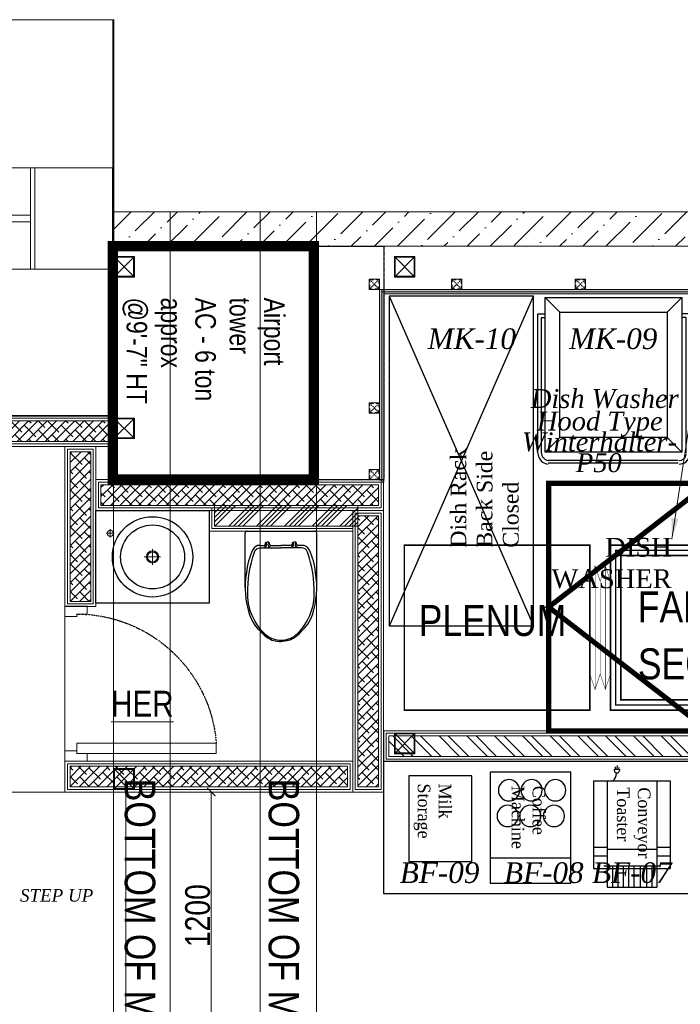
# Model space of a CAD drawing. Header units: millimetres. Extents: x -106827 to 92813, y -35754 to 7831.
# Tile 18 of 160: x -73188 to -69985, y -19131 to -14354. Entities that reach past the tile are written whole.
import ezdxf
from ezdxf.xclip import XClip

# ---------------------------------------------------------------- set-up
doc = ezdxf.new("R2010")
doc.units = ezdxf.units.MM
doc.header["$XCLIPFRAME"] = 2
doc.header["$PDMODE"] = 35
for name, pattern in [('General Arrangement Plan$0$( Hidden )', [0.375, 0.25, -0.125]), ('General Arrangement Plan$0$DASHED2', [0.375, 0.25, -0.125]), ('General Arrangement Plan$1$.5', [2, 0.5, -0.5, 0.5, -0.5]), ('General Arrangement Plan$1$CORES & SETBACK$0$HIDDEN', [0.375, 0.25, -0.125]), ('General Arrangement Plan$1$HIDDEN', [0.375, 0.25, -0.125]), ('HIDDEN', [0.375, 0.25, -0.125])]:
    doc.linetypes.add(name, pattern=pattern)
for name, color, linetype, lineweight in [('2020 HVAC FRESH AIR DUCT', 150, 'Continuous', 25), ('2020 HVAC FRESH AIR GRILLE & DUCT TEXT', 150, 'Continuous', 9), ('2020 HVAC TRAP DOOR', 155, 'HIDDEN', 15), ('General Arrangement Plan$0$DIM', 7, 'Continuous', 13), ('General Arrangement Plan$0$TEXT', 7, 'Continuous', 5), ('General Arrangement Plan$1$01_WALL-INTERNAL', 250, 'Continuous', 13), ('General Arrangement Plan$1$A-HATCH', 15, 'Continuous', 0), ('General Arrangement Plan$1$A-PARTITION', 23, 'Continuous', 9), ('General Arrangement Plan$1$A-WALL', 113, 'Continuous', 9), ('General Arrangement Plan$1$BEAM', 113, 'Continuous', 9), ('General Arrangement Plan$1$Finishes', 5, 'Continuous', 13), ('General Arrangement Plan$1$MEI- EXISTING WALLS', 1, 'Continuous', 15), ('General Arrangement Plan$1$PLASTER', 252, 'Continuous', 13), ('General Arrangement Plan$1$TILES', 104, 'Continuous', 9), ('General Arrangement Plan$1$TXT', 6, 'Continuous', 20), ('General Arrangement Plan$1$Wall Hatch', 8, 'Continuous', 0), ('General Arrangement Plan$1$WALL NEW', 6, 'Continuous', 13)]:
    doc.layers.add(name, color=color, linetype=linetype, lineweight=lineweight)
for name, color, linetype in [('General Arrangement Plan$1$cad-block.com', 250, 'Continuous'), ('General Arrangement Plan$1$Equipment', 5, 'Continuous'), ('General Arrangement Plan$1$Equipment Name', 7, 'Continuous'), ('General Arrangement Plan$1$FRR140', 5, 'Continuous'), ('General Arrangement Plan$1$IDS-DOOR', 45, 'Continuous'), ('General Arrangement Plan$1$MEI-TEXT', 3, 'Continuous')]:
    doc.layers.add(name, color=color, linetype=linetype)
doc.layers.add('General Arrangement Plan$1$MH- (Structural Elements)Strc-4', color=7, linetype='Continuous', lineweight=0, true_color=0xb85b00)
doc.layers.add('General Arrangement Plan$1$MS', color=7, linetype='Continuous', lineweight=0, true_color=0x3c5977)
doc.styles.add('General Arrangement Plan$1$Standard', font='ARIALN.TTF')
doc.styles.add('General Arrangement Plan$1$style 2', font='arial.ttf', dxfattribs={"height": 25})
doc.styles.add('General Arrangement Plan$1$style12', font='BOOKOSI.TTF')
doc.styles.add('General Arrangement Plan$1$TMH-TEXT', font='simplex.shx', dxfattribs={"width": 0.8})
doc.styles.get("Standard").update_dxf_attribs({"font": 'ARIALN.TTF'})
doc.dimstyles.new('General Arrangement Plan$1$TFS-Dim', dxfattribs={"dimtxt": 120, "dimasz": 40, "dimexe": 25, "dimexo": 25, "dimgap": 4.5, "dimtad": 1, "dimdec": 0, "dimzin": 0, "dimdsep": 46, "dimtxsty": 'General Arrangement Plan$1$Standard', "dimblk": 'General Arrangement Plan$1$_ArchTick', "dimcen": 0.09, "dimdle": 2, "dimclrd": 256, "dimclre": 8, "dimadec": 0, "dimazin": 0, "dimtfac": 1, "dimtdec": 0, "dimtofl": 0, "dimtmove": 1, "dimatfit": 3, "dimfxl": 1, "dimtolj": 1, "dimtzin": 0, "dimlwd": -1, "dimlwe": -1, "dimarcsym": 0})
doc.dimstyles.new('TFS-Dim', dxfattribs={"dimtxt": 120, "dimasz": 40, "dimexe": 25, "dimexo": 25, "dimgap": 4.5, "dimtad": 1, "dimdec": 0, "dimzin": 0, "dimdsep": 46, "dimtxsty": 'Standard', "dimblk": 'ARCHTICK', "dimcen": 0.09, "dimdle": 2, "dimclrd": 256, "dimclre": 8, "dimadec": 0, "dimazin": 0, "dimtfac": 1, "dimtdec": 0, "dimtofl": 0, "dimtmove": 1, "dimatfit": 3, "dimfxl": 1, "dimtolj": 1, "dimtzin": 0, "dimlwd": -1, "dimlwe": -1, "dimarcsym": 0})
pattern_1 = [(45, (0, 0), (1e-12, 8.838834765), [6.25, -6.25]), (135, (4.4194, 4.4194), (-8.838834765, 1e-12), [6.25, -6.25])]
pattern_2 = [(172.5, (-726867.071, -969433.78), (-6.58963561, -7.03506592), [0, -7.6, 0, -8.5, 0, -8.125]), (142.5, (-726867.071, -969433.78), (-16.23489865, -3.72068755), [0, -4.1, 0, -6.85, 0, -2.625]), (102.5, (-726862.722, -969438.128), (-11.030161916, 10.990146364), [0, -2.5, 0, -9, 0, -11.75]), (92.5, (-726862.722, -969438.128), (-13.73131425, 7.52521082), [0, -1.25, 0, -5.9, 0, -6.75])]

# ---------------------------------------------------------------- blocks, each defined once
blk = doc.blocks.new('_ArchTick')
at = {"color": 0, "linetype": 'ByBlock', "const_width": 0.15}
blk.add_lwpolyline([(-0.5, -0.5), (0.5, 0.5)], dxfattribs=at)
blk = doc.blocks.new('zw$7937')
at = {"layer": '2020 HVAC FRESH AIR DUCT', "linetype": 'Continuous', "ltscale": 4, "const_width": 7.5}
for points in [[(-2567.7, -1538.8), (-1667.7, -1538.8), (-1667.7, -738.8), (-2567.7, -738.8)], [(382.3, -1538.8), (-517.7, -1538.8), (-517.7, -738.8), (382.3, -738.8)]]:
    blk.add_lwpolyline(points, close=True, dxfattribs=at)
at = {"layer": '2020 HVAC FRESH AIR DUCT', "color": 1, "linetype": 'Continuous', "ltscale": 4, "const_width": 7.5}
for points in [[(-617.7, -1538.8), (-1567.7, -1538.8), (-1567.7, -738.8), (-617.7, -738.8)], [(-667.7, -1488.8), (-1517.7, -1488.8), (-1517.7, -788.8), (-667.7, -788.8)]]:
    blk.add_lwpolyline(points, close=True, dxfattribs=at)
at = {"layer": '2020 HVAC FRESH AIR DUCT', "color": 7, "linetype": 'Continuous', "ltscale": 4, "const_width": 7.5}
blk.add_lwpolyline([(-642.7, -1513.8), (-1542.7, -1513.8), (-1542.7, -763.8), (-642.7, -763.8)], close=True, dxfattribs=at)
at = {"layer": '2020 HVAC FRESH AIR DUCT', "color": 8, "linetype": 'Continuous', "ltscale": 4, "const_width": 2}
for points in [[(-1667.7, -913.7), (-1642.7, -838.7), (-1617.7, -913.7), (-1617.7, -1363.8), (-1642.7, -1438.8), (-1667.7, -1363.8)], [(-1567.7, -913.7), (-1592.7, -838.7), (-1617.7, -913.7), (-1617.7, -1363.8), (-1592.7, -1438.8), (-1567.7, -1363.8)], [(-617.7, -913.7), (-592.7, -838.7), (-567.7, -913.7), (-567.7, -1363.8), (-592.7, -1438.8), (-617.7, -1363.8)], [(-517.7, -913.7), (-542.7, -838.7), (-567.7, -913.7), (-567.7, -1363.8), (-542.7, -1438.8), (-517.7, -1363.8)]]:
    blk.add_lwpolyline(points, close=True, dxfattribs=at)
for points in [[(-1642.7, -1438.8), (-1642.7, -838.7)], [(-1592.7, -1438.8), (-1592.7, -838.7)], [(-592.7, -1438.8), (-592.7, -838.7)], [(-542.7, -1438.8), (-542.7, -838.7)]]:
    blk.add_lwpolyline(points, dxfattribs=at)
at = {"layer": '2020 HVAC FRESH AIR GRILLE & DUCT TEXT', "linetype": 'Continuous'}
for s, p in [('FAN', (-1434.9, -1113.2)), ('PLENUM', (-2497.9, -1179.1)), ('PLENUM', (-397.9, -1179.1)), ('SECTION', (-1434.9, -1389.2))]:
    blk.add_text(s, height=150, dxfattribs=at).set_placement(p)
blk = doc.blocks.new('General Arrangement Plan$1$VDVEV')
at = {"layer": 'General Arrangement Plan$1$MH- (Structural Elements)Strc-4', "lineweight": 5}
blk.add_lwpolyline([(490.4, 2629.6), (490.4, 3005.2), (0, 3005.2), (0, 2629.6)], dxfattribs=at)
at = {"layer": 'General Arrangement Plan$1$MH- (Structural Elements)Strc-4', "lineweight": 9}
for points in [[(490.4, 2608.7), (490.4, 2629.6), (0, 2629.6), (0, 2608.7)], [(490.4, 1419.1), (0, 1419.1), (0, 1408.7), (490.4, 1408.7)]]:
    blk.add_lwpolyline(points, close=True, dxfattribs=at)
for points in [[(0, 2608.7), (0, 1419.1)], [(229.6, 1419.1), (229.6, 2608.7)], [(260.9, 1419.1), (260.9, 2608.7)], [(490.4, 1419.1), (490.4, 2608.7)], [(0, 1408.7), (0, 0), (490.4, 0), (490.4, 1408.7)], [(0, 1001.7), (490.4, 1001.7)]]:
    blk.add_lwpolyline(points, dxfattribs=at)
at = {"layer": 'General Arrangement Plan$1$MH- (Structural Elements)Strc-4', "lineweight": 0}
for points in [[(0, 626.1), (490.4, 626.1)], [(0, 417.4), (490.4, 417.4)], [(0, 260.9), (490.4, 260.9)], [(0, 146.1), (490.4, 146.1)], [(0, 73), (490.4, 73)]]:
    blk.add_lwpolyline(points, dxfattribs=at)
blk = doc.blocks.new('General Arrangement Plan$1$EAFERGV')
at = {"lineweight": 20}
for points in [[(479.8, 372.1), (-31.5, -24.5)], [(-31.5, 372.1), (479.8, -3.6)], [(1272.8, 372.1), (1794.5, -24.5)], [(1794.5, 372.1), (1272.8, -3.6)]]:
    blk.add_lwpolyline(points, dxfattribs=at)
for points in [[(-31.5, 372.1), (-31.5, -24.5), (479.8, -24.5), (479.8, 372.1)], [(1794.5, 372.1), (1794.5, -24.5), (1272.8, -24.5), (1272.8, 372.1)]]:
    blk.add_lwpolyline(points, close=True, dxfattribs=at)
blk = doc.blocks.new('General Arrangement Plan$1$EFVRFEVREV')
blk.add_blockref('General Arrangement Plan$1$EAFERGV', (-648, 786.2))
at = {"layer": 'General Arrangement Plan$1$MH- (Structural Elements)Strc-4'}
blk.add_blockref('General Arrangement Plan$1$VDVEV', (-11.7, 0), dxfattribs=at)
blk = doc.blocks.new('General Arrangement Plan$1$Waschtisch - Konsole LOOP 550x450 D390')
at = {"lineweight": 25}
for p, q in [((-550, -450), (-550, 0)), ((-550, 0), (0, 0)), ((0, 0), (0, -450)), ((0, -450), (-550, -450))]:
    blk.add_line(p, q, dxfattribs=at)
at = {"lineweight": 5}
for p, q in [((-480, -130.1), (-480, -90.2)), ((-499.4, -110), (-460.4, -110)), ((-275, -263), (-275, -187.1)), ((-315.5, -225), (-236.5, -225))]:
    blk.add_line(p, q, dxfattribs=at)
at = {"lineweight": 25}
for radius in [195, 155, 25]:
    blk.add_circle((-275, -225), radius, dxfattribs=at)
at = {"lineweight": 5}
for centre, radius in [((-480, -110), 15), ((-275, -225), 30)]:
    blk.add_circle(centre, radius, dxfattribs=at)
blk = doc.blocks.new('General Arrangement Plan$1$A$Cc3302e59')
at = {"layer": 'General Arrangement Plan$1$Equipment'}
for p, q in [((-419.1, 366), (-419.1, 0)), ((0, 366), (-419.1, 366)), ((-358.7, 366), (-358.7, 301.4)), ((-317.5, 366), (-317.5, 301.4)), ((0, 366), (0, 0)), ((-508, 301.4), (-508, 64.6)), ((-419.1, 301.4), (-508, 301.4)), ((0, 301.4), (-419.1, 301.4)), ((-405.8, 316.5), (-405.8, 49.5)), ((-327.7, 301.4), (-327.7, 64.6)), ((-405.8, 276), (-508, 276)), ((-405.8, 250.6), (-508, 250.6)), ((55.7, 266), (53.2, 242.2)), ((53.6, 245.6), (63.7, 244.5)), ((54.4, 253.7), (72.5, 251.9)), ((55.3, 261.9), (65.4, 260.9)), ((-405.8, 225.2), (-508, 225.2)), ((-405.8, 199.8), (-508, 199.8)), ((-405.8, 174.4), (-508, 174.4)), ((-405.8, 143.8), (-507, 143.8)), ((-405.8, 113.9), (-508, 113.9)), ((-405.8, 88.5), (-508, 88.5)), ((-419.1, 64.6), (-508, 64.6)), ((0, 64.6), (-419.1, 64.6)), ((0, 64.6), (-419.1, 64.6)), ((-358.7, 64.6), (-358.7, 0)), ((-317.5, 64.6), (-317.5, 0)), ((0, 0), (-419.1, 0))]:
    blk.add_line(p, q, dxfattribs=at)
blk.add_lwpolyline([(53.2, 242.2, -0.063324), (45.7, 244, -0.07639), (40.1, 247.1, -0.107132), (36.2, 251.8, -0.14755), (35.4, 256.1, -0.14755), (37.1, 260.2, -0.107132), (41.8, 263.9, -0.07639), (48, 265.9, -0.063324), (55.7, 266, -0.063324)], format="xyb", dxfattribs=at)
blk.add_arc((35.8, 300.9), 44.7, 216.852, 269.4417, dxfattribs=at)
blk = doc.blocks.new('General Arrangement Plan$1$A$C54c34bd5')
at = {"layer": 'General Arrangement Plan$1$Equipment'}
blk.add_line((0, 407.7), (385, 407.7), dxfattribs=at)
blk.add_lwpolyline([(0, 530), (385, 530), (385, 0), (0, 0), (0, 530)], dxfattribs=at)
for centre in [(83.6, 208.4), (191.4, 208.4), (304.3, 208.4), (89.9, 85.8), (197.7, 85.8), (310.6, 85.8)]:
    blk.add_circle(centre, 50.7, dxfattribs=at)
blk = doc.blocks.new('General Arrangement Plan$1$A$C08D46EED')
at = {"lineweight": 0}
for p, q in [((-523.2, 710.2), (-440.8, 609.6)), ((-1219.8, 140, 0), (-1137.4, 39.4))]:
    blk.add_line(p, q, dxfattribs=at)
at = {"linetype": 'Continuous', "lineweight": 0, "const_width": 6}
blk.add_lwpolyline([(-440.8, 609.6), (-523.2, 710.2), (-569.6, 672.2), (-525.3, 618), (-513.6, 627.5), (-475.6, 581.1)], close=True, dxfattribs=at)
blk.add_lwpolyline([(-440.8, 609.6), (-523.2, 710.2), (-569.6, 672.2), (-525.3, 618), (-513.6, 627.5), (-475.6, 581.1)], close=True, dxfattribs=at)
at = {"lineweight": 0}
blk.add_lwpolyline([(-513.6, 627.5), (-560.1, 589.5), (-46.4, -38), (0, 0)], close=True, dxfattribs=at)
blk.add_lwpolyline([(-513.6, 627.5), (-560.1, 589.5), (-46.4, -38), (0, 0)], close=True, dxfattribs=at)
at = {"linetype": 'Continuous', "lineweight": 0, "const_width": 6, "elevation": 0}
blk.add_lwpolyline([(-1138.2, 38.8), (-1220.6, 139.4), (-1174.1, 177.4), (-1129.8, 123.2), (-1141.4, 113.7), (-1103.4, 67.3)], close=True, dxfattribs=at)
blk.add_lwpolyline([(-1138.2, 38.8), (-1220.6, 139.4), (-1174.1, 177.4), (-1129.8, 123.2), (-1141.4, 113.7), (-1103.4, 67.3)], close=True, dxfattribs=at)
at = {"color": 8, "linetype": 'General Arrangement Plan$1$HIDDEN', "ltscale": 0.025}
blk.add_arc((-511.6, 632, 0), 815.6, 219.44999, 304.77071, dxfattribs=at)
blk = doc.blocks.new('General Arrangement Plan$1$toilet 5_top view_cad-block.com')
at = {"color": 7}
for points in [[(-171.9, 0), (171.9, 0)], [(-181.9, -285.5), (-181.9, -10)], [(181.9, -285.5), (181.9, -10)], [(-107.8, -72.1), (-81.7, -72.5)], [(-78.1, -84.4), (-81.7, -72.5)], [(-59.2, -84.4), (-55.6, -72.5)], [(-55.6, -72.5), (0, -72.5)], [(55.6, -72.5), (0, -72.5)], [(59.2, -84.4), (55.6, -72.5)], [(78.1, -84.4), (81.7, -72.5)], [(107.8, -72.1), (81.7, -72.5)]]:
    blk.add_lwpolyline(points, dxfattribs=at)
for points in [[(-105.3, -72.1), (-107.8, -72.1, 0.290717), (-142.6, -93.4, 0.092282), (-175.7, -212, 0.123133), (-159.3, -424.5, 0.135146), (-101.5, -510.7, 0.083289)], [(-62.2, -538.4, -0.226694), (-169, -320.8, -0.083906), (-135, -106.2, -0.3229), (-104.6, -84.4), (0, -84.4)], [(-81.7, -72.5, 0.000902), (-79.1, -61.6, -0.347242), (-68.7, -53.4)], [(-78.1, -84.4, 0.244892), (-74.1, -60.9, 0.378206), (-78.1, -58.9, -0.178567)], [(-55.6, -72.5, -0.000902), (-58.2, -61.6, 0.347242), (-68.7, -53.4)], [(-59.2, -84.4, -0.244892), (-63.2, -60.9, -0.378206), (-59.3, -58.9, 0.178567)], [(62.2, -538.4, 0.226694), (169, -320.8, 0.083906), (135, -106.2, 0.3229), (104.6, -84.4), (0, -84.4)], [(55.6, -72.5, 0.000902), (58.2, -61.6, -0.347242), (68.7, -53.4)], [(59.2, -84.4, 0.244892), (63.2, -60.9, 0.378206), (59.3, -58.9, -0.178567)], [(81.7, -72.5, -0.000902), (79.1, -61.6, 0.347242), (68.7, -53.4)], [(78.1, -84.4, -0.244892), (74.1, -60.9, -0.378206), (78.1, -58.9, 0.178567)], [(101.5, -510.7, 0.135146), (159.3, -424.5, 0.123133), (175.7, -212, 0.092282), (142.6, -93.4, 0.290717), (107.8, -72.1)], [(-101.5, -510.7, 0.095376), (-37.4, -547.5, 0.083289), (0, -553.7, 0.083289), (37.4, -547.5, 0.095376), (101.5, -510.7, 0.123133)], [(-101.5, -510.7, 0.016905), (-87.4, -526.1, 0.130768), (-38.7, -554.9, 0.071655), (0, -560, 0.449001)], [(101.5, -510.7, -0.016905), (87.4, -526.1, -0.130768), (38.7, -554.9, -0.071655), (0, -560, -0.449001)]]:
    blk.add_lwpolyline(points, format="xyb", dxfattribs=at)
for centre, start, end in [((171.9, -10), 0, 90), ((-171.9, -10), 90, 180)]:
    blk.add_arc(centre, 10, start, end, dxfattribs=at)
blk = doc.blocks.new('General Arrangement Plan$1$_ArchTick')
at = {"color": 0, "linetype": 'ByBlock', "const_width": 0.15}
blk.add_lwpolyline([(-0.5, -0.5), (0.5, 0.5)], dxfattribs=at)
blk = doc.blocks.new('*D258')
at = {"layer": 'Defpoints', "color": 0}
for p in [(3573.2, 11235.3), (3158.8, 10035.4), (3573.2, 10035.4)]:
    blk.add_point(p, dxfattribs=at)
at = {"layer": 'General Arrangement Plan$0$DIM', "color": 8}
blk.add_line((3573.2, 11237.3), (3573.2, 10033.4), dxfattribs=at)
at = {"layer": 'General Arrangement Plan$0$DIM', "color": 8, "linetype": 'General Arrangement Plan$0$( Hidden )'}
blk.add_line((3183.8, 10035.4), (3598.2, 10035.4), dxfattribs=at)
at = {"layer": 'General Arrangement Plan$0$DIM', "color": 8, "xscale": 40, "yscale": 40, "zscale": 40}
for p, rotation in [((3573.2, 11235.3), 90), ((3573.2, 10035.4), 270)]:
    blk.add_blockref('General Arrangement Plan$1$_ArchTick', p, dxfattribs=dict(at, rotation=rotation))
at = {"layer": 'General Arrangement Plan$0$DIM', "color": 0, "insert": (3507.4, 10635.3), "char_height": 120, "attachment_point": 5, "rotation": 90, "style": 'General Arrangement Plan$1$Standard'}
blk.add_mtext('\\A1;1200', dxfattribs=at)
blk = doc.blocks.new('*U277')
at = {"layer": 'General Arrangement Plan$1$A-HATCH', "lineweight": -2, "true_color": 0x939598}
h = blk.add_hatch(dxfattribs=at)
h.set_pattern_fill('ANSI32', color=252, scale=0.4)
h.set_pattern_definition([(45, (-520.4093, 0), (-2.694077, 2.694077), []), (45, (-518.6132, 0), (-2.694077, 2.694077), [])])
h.paths.add_polyline_path([(-346.02, 5), (-120.06, 5), (-120.06, 1), (-346.02, 1)])
at = {"layer": 'General Arrangement Plan$1$Finishes'}
blk.add_lwpolyline([(-347.02, 6), (-119.06, 6), (-119.06, 0), (-347.02, 0)], close=True, dxfattribs=at)
at = {"layer": 'General Arrangement Plan$1$WALL NEW'}
for points in [[(-346.52, 5.5), (-119.56, 5.5), (-119.56, 0.5), (-346.52, 0.5)], [(-346.02, 5), (-120.06, 5), (-120.06, 1), (-346.02, 1)]]:
    blk.add_lwpolyline(points, close=True, dxfattribs=at)
blk = doc.blocks.new('General Arrangement Plan$1$A$C0642dd72')
at = {"layer": 'General Arrangement Plan$1$MS', "ltscale": 10}
for p, q in [((2899.7, 12709.7), (2999.7, 12809.7)), ((2999.7, 12709.7), (2899.7, 12809.7)), ((4260.4, 12709.7), (4360.4, 12809.7)), ((4360.4, 12709.7), (4260.4, 12809.7)), ((2899.7, 11925.6), (2999.7, 12025.6)), ((2999.7, 11925.6), (2899.7, 12025.6)), ((4260.4, 10397), (4360.4, 10497)), ((4360.4, 10397), (4260.4, 10497)), ((2899.7, 10224.7), (2999.7, 10324.7)), ((2999.7, 10224.7), (2899.7, 10324.7))]:
    blk.add_line(p, q, dxfattribs=at)
for points in [[(2899.7, 12709.7), (2999.7, 12709.7), (2999.7, 12809.7), (2899.7, 12809.7)], [(2903.7, 12713.7), (2995.7, 12713.7), (2995.7, 12805.7), (2903.7, 12805.7)], [(4260.4, 12709.7), (4360.4, 12709.7), (4360.4, 12809.7), (4260.4, 12809.7)], [(4264.4, 12713.7), (4356.4, 12713.7), (4356.4, 12805.7), (4264.4, 12805.7)], [(2899.7, 11925.6), (2999.7, 11925.6), (2999.7, 12025.6), (2899.7, 12025.6)], [(2903.7, 11929.6), (2995.7, 11929.6), (2995.7, 12021.6), (2903.7, 12021.6)], [(4260.4, 10397), (4360.4, 10397), (4360.4, 10497), (4260.4, 10497)], [(4264.4, 10401), (4356.4, 10401), (4356.4, 10493), (4264.4, 10493)], [(2899.7, 10224.7), (2999.7, 10224.7), (2999.7, 10324.7), (2899.7, 10324.7)], [(2903.7, 10228.7), (2995.7, 10228.7), (2995.7, 10320.7), (2903.7, 10320.7)]]:
    blk.add_lwpolyline(points, close=True, dxfattribs=at)
blk = doc.blocks.new('*U201')
at = {"layer": 'General Arrangement Plan$1$TILES'}
h = blk.add_hatch(dxfattribs=at)
h.set_pattern_fill('ZIGZAG', color=256, scale=50, angle=45)
h.set_pattern_definition(pattern_1)
h.paths.add_polyline_path([(100018.5, -854001.2), (100018.5, -853991.2), (91188.8, -853991.2), (91188.8, -854001.2)])
blk.add_lwpolyline([(100018.5, -854001.2), (100018.5, -853991.2), (91188.8, -853991.2), (91188.8, -854001.2)], close=True, dxfattribs=at)
blk = doc.blocks.new('*U202')
at = {"layer": 'General Arrangement Plan$1$PLASTER'}
h = blk.add_hatch(dxfattribs=at)
h.set_pattern_fill('AR-SAND', color=256, scale=5, angle=90)
h.set_pattern_definition(pattern_2)
h.paths.add_polyline_path([(120539.6, -848202.3), (120539.6, -848190.3), (111689.8, -848190.3), (111689.8, -848202.3)])
blk.add_lwpolyline([(120539.6, -848202.3), (120539.6, -848190.3), (111689.8, -848190.3), (111689.8, -848202.3)], close=True, dxfattribs=at)
blk = doc.blocks.new('General Arrangement Plan$1$A$C25013FFA')
at = {"layer": 'General Arrangement Plan$1$MS', "linetype": 'General Arrangement Plan$1$CORES & SETBACK$0$HIDDEN', "ltscale": 25}
for p, q in [((-9, 60), (35, 16)), ((35, 60), (-9, 16))]:
    blk.add_line(p, q, dxfattribs=at)
at = {"layer": 'General Arrangement Plan$1$MS', "ltscale": 25}
blk.add_lwpolyline([(-12, 13), (38, 13), (38, 63), (-12, 63)], close=True, dxfattribs=at)
blk.add_lwpolyline([(-12, 13), (38, 13), (38, 63), (-12, 63)], close=True, dxfattribs=at)
at = {"layer": 'General Arrangement Plan$1$MS', "linetype": 'General Arrangement Plan$1$.5', "ltscale": 25}
blk.add_lwpolyline([(-9, 16), (35, 16), (35, 60), (-9, 60)], close=True, dxfattribs=at)
blk = doc.blocks.new('*U226')
at = {"layer": 'General Arrangement Plan$1$TILES'}
h = blk.add_hatch(dxfattribs=at)
h.set_pattern_fill('ZIGZAG', color=256, scale=50, angle=45)
h.set_pattern_definition(pattern_1)
h.paths.add_polyline_path([(99095.5, -853991.2), (99095.5, -854001.2), (100018.5, -854001.2), (100018.5, -853991.2)])
blk.add_lwpolyline([(100018.5, -854001.2), (100018.5, -853991.2), (99095.5, -853991.2), (99095.5, -854001.2)], close=True, dxfattribs=at)
blk = doc.blocks.new('*U208')
at = {"layer": 'General Arrangement Plan$1$PLASTER'}
h = blk.add_hatch(dxfattribs=at)
h.set_pattern_fill('AR-SAND', color=256, scale=5, angle=90)
h.set_pattern_definition(pattern_2)
h.paths.add_polyline_path([(120519.6, -848202.3), (120519.6, -848190.3), (119594.5, -848190.3), (119594.5, -848202.3)])
blk.add_lwpolyline([(120519.6, -848202.3), (120519.6, -848190.3), (119594.5, -848190.3), (119594.5, -848202.3)], close=True, dxfattribs=at)
blk = doc.blocks.new('General Arrangement Plan$0$A$C49c51ee7')
at = {"layer": 'General Arrangement Plan$1$Equipment'}
for points in [[(1.4, 771.2), (0, 762.3)], [(5.9, 781.6), (1.4, 771.2)], [(11.9, 789), (5.9, 781.6)], [(17.7, 796.4), (11.9, 789)], [(26.7, 802.4), (17.7, 796.4)], [(19.3, 766.7), (17.7, 759.3)], [(20.8, 772.7), (19.3, 766.7)], [(25.2, 778.6), (20.8, 772.7)], [(29.7, 783), (25.2, 778.6)], [(35.6, 805.3), (26.7, 802.4)], [(35.6, 786.1), (29.7, 783)], [(51.9, 808.3), (35.6, 805.3)], [(41.5, 789), (35.6, 786.1)], [(51.9, 790.5), (41.5, 789)], [(56.3, 803.8), (686.7, 803.8)], [(56.3, 790.5), (686.7, 790.5)], [(694.1, 789), (688.1, 790.5)], [(700, 805.3), (689.6, 808.3)], [(701.5, 786.1), (694.1, 789)], [(708.9, 802.4), (700, 805.3)], [(705.9, 783), (701.5, 786.1)], [(710.4, 778.6), (705.9, 783)], [(717.8, 796.4), (708.9, 802.4)], [(714.9, 772.7), (710.4, 778.6)], [(717.8, 766.7), (714.9, 772.7)], [(725.2, 789), (717.8, 796.4)], [(719.3, 756.4), (717.8, 766.7)], [(729.7, 781.6), (725.2, 789)], [(734.1, 771.2), (729.7, 781.6)], [(737.1, 756.4), (734.1, 771.2)], [(0, 754.9), (0, 78.6)], [(17.7, 754.9), (17.7, 96.4)], [(38.5, 750.4), (701.5, 750.4)], [(701.5, 750.4), (701.5, 0), (38.5, 0), (38.5, 750.4)], [(109.7, 679.3), (38.5, 750.4)], [(630.3, 679.3), (701.5, 750.4)], [(719.3, 754.9), (719.3, 96.4)], [(737.1, 754.9), (737.1, 78.6)], [(109.7, 679.3), (630.3, 679.3)], [(109.7, 71.2), (109.7, 679.3)], [(630.3, 679.3), (630.3, 71.2)], [(17.7, 96.4), (38.5, 96.4)], [(719.3, 96.4), (701.5, 96.4)], [(0, 78.6), (38.5, 78.6)], [(109.7, 71.2), (38.5, 0)], [(630.3, 71.2), (109.7, 71.2)], [(630.3, 71.2), (701.5, 0)], [(737.1, 78.6), (701.5, 78.6)]]:
    blk.add_lwpolyline(points, dxfattribs=at)
blk = doc.blocks.new('General Arrangement Plan')
at = {"layer": 'General Arrangement Plan$1$A-HATCH', "lineweight": -2, "true_color": 0x939598}
h = blk.add_hatch(dxfattribs=at)
h.set_pattern_fill('ANSI38', color=252, scale=10, angle=180)
h.paths.add_polyline_path([(74.3, 13036.2), (3075.4, 13036.2), (3075.4, 12936.2), (74.3, 12936.2)])
h = blk.add_hatch(dxfattribs=at)
h.set_pattern_fill('ANSI38', color=252, scale=10, angle=180)
h.paths.add_polyline_path([(2988.4, 12160.3), (2988.4, 12886.2), (2888.4, 12886.2), (2888.4, 12160.3)])
h = blk.add_hatch(dxfattribs=at)
h.set_pattern_fill('ANSI38', color=252, scale=10, angle=180)
h.paths.add_polyline_path([(4384, 12725.7), (3038.4, 12725.7), (3038.4, 12625.7), (4384, 12625.7)])
h = blk.add_hatch(dxfattribs=at)
h.set_pattern_fill('ANSI34', color=252, scale=5)
h.paths.add_polyline_path([(4284, 12625.7), (3588.4, 12625.7), (3588.4, 12525.7), (4284, 12525.7)])
h = blk.add_hatch(dxfattribs=at)
h.set_pattern_fill('ANSI38', color=252, scale=10, angle=180)
h.paths.add_polyline_path([(4384, 11260.3), (4384, 12575.7), (4284, 12575.7), (4284, 11260.3)])
h = blk.add_hatch(dxfattribs=at)
h.set_pattern_fill('ANSI38', color=252, scale=10, angle=180)
h.paths.add_polyline_path([(4234, 11360.3), (2888.3, 11360.3), (2888.3, 11260.3), (4234, 11260.3)])
at = {"layer": 'General Arrangement Plan$1$Wall Hatch', "true_color": 0xc7c8ca}
h = blk.add_hatch(dxfattribs=at)
h.set_pattern_fill('ANSI36', color=9, scale=25)
h.paths.add_polyline_path([(3100.4, 14050.1), (9916.9, 14050.1), (9916.9, 13882.8), (3100.4, 13882.8)])
at = {"color": 252, "true_color": 0x939598}
blk.add_line((4993.6, 11172.8), (4993.6, 11172.8), dxfattribs=at)
at = {"layer": 'General Arrangement Plan$1$A-PARTITION', "ltscale": 10}
for p, q in [((2863.3, 11235.3), (1663.3, 11235.3)), ((3158.8, 10035.4), (3158.8, 11235.3))]:
    blk.add_line(p, q, dxfattribs=at)
blk.add_lwpolyline([(1663.3, 11235.3), (1663.3, 11085.3, 0.414214), (2713.3, 10035.3), (3158.8, 10035.3), (3158.8, 9935.3), (2713.3, 9935.3, -0.414214), (1563.3, 11085.3), (1563.3, 11235.3)], format="xyb", dxfattribs=at)
at = {"layer": 'General Arrangement Plan$1$A-WALL', "lineweight": 25}
for p, q in [((3096.8, 14980.2), (2101.3, 14981.1)), ((3095.6, 13060.4), (3096.8, 14980.2)), ((47.5, 13064), (3095.6, 13060.4))]:
    blk.add_line(p, q, dxfattribs=at)
at = {"layer": 'General Arrangement Plan$1$BEAM', "linetype": 'General Arrangement Plan$0$( Hidden )', "ltscale": 11}
for points in [[(3373.3, 14050.1), (3373.2, 899.1), (3099.8, 899.1), (3099.8, 14050.1)], [(4084.2, 14050.1), (4084.2, 899.1), (3810.8, 899.1), (3810.8, 14050.1)]]:
    blk.add_lwpolyline(points, close=True, dxfattribs=at)
at = {"layer": 'General Arrangement Plan$1$Equipment'}
for p, q in [((4435.7, 13641.3), (5135.5, 12041.9)), ((4438.2, 12041.9), (5135.5, 13641.3))]:
    blk.add_line(p, q, dxfattribs=at)
for points in [[(5135.5, 12041.9), (5135.5, 13641.3), (4435.7, 13641.3), (4435.7, 12041.9)], [(4836.7, 11313.2), (4531.9, 11313.2), (4531.9, 10898.2), (4836.7, 10898.2)]]:
    blk.add_lwpolyline(points, close=True, dxfattribs=at)
at = {"layer": 'General Arrangement Plan$1$Equipment', "color": 32, "ltscale": 0.2}
blk.add_lwpolyline([(4407.7, 10743.6), (10108.5, 10743.6), (10108.5, 11382.6), (4407.7, 11382.6)], close=True, dxfattribs=at)
at = {"layer": 'General Arrangement Plan$1$Finishes'}
for points in [[(49.3, 13061.2), (3100.4, 13061.2), (3100.4, 12911.2), (49.3, 12911.2)], [(3013.4, 12135.3), (3013.4, 12911.2), (2863.4, 12911.2), (2863.4, 12135.3)], [(4409, 12750.7), (3013.4, 12750.7), (3013.4, 12600.7), (4409, 12600.7)], [(4409, 11235.3), (4409, 12600.7), (4259, 12600.7), (4259, 11235.3)], [(4259, 11385.3), (2863.3, 11385.3), (2863.3, 11235.3), (4259, 11235.3)]]:
    blk.add_lwpolyline(points, close=True, dxfattribs=at)
blk.add_lwpolyline([(3563.4, 12600.7), (3563.4, 12500.7), (4259, 12500.7)], dxfattribs=at)
at = {"layer": 'General Arrangement Plan$1$FRR140', "color": 4, "linetype": 'General Arrangement Plan$0$DASHED2'}
blk.add_line((4410.7, 13882.8), (4410.7, 12750.7), dxfattribs=at)
blk.add_line((4410.7, 13882.8), (4410.7, 12750.7), dxfattribs=at)
at = {"layer": 'General Arrangement Plan$1$FRR140', "color": 4, "const_width": 50}
blk.add_lwpolyline([(3096.1, 13882.8), (3096.1, 12750.7), (4070.7, 12750.7), (4070.7, 13882.8)], close=True, dxfattribs=at)
at = {"layer": 'General Arrangement Plan$1$FRR140', "color": 4, "linetype": 'General Arrangement Plan$0$DASHED2'}
for points in [[(4070.7, 13882.8), (4410.7, 13882.8)], [(4070.7, 13882.8), (4410.7, 13882.8)], [(4070.7, 12750.7), (4410.7, 12750.7)], [(4070.7, 12750.7), (4410.7, 12750.7)]]:
    blk.add_lwpolyline(points, dxfattribs=at)
at = {"layer": 'General Arrangement Plan$1$MEI- EXISTING WALLS', "color": 252, "true_color": 0x939598}
blk.add_line((2863.4, 11380.1), (2863.4, 12600.7), dxfattribs=at)
at = {"layer": 'General Arrangement Plan$1$MEI- EXISTING WALLS', "color": 18, "true_color": 0x000000}
blk.add_lwpolyline([(9916.9, 14050.2), (3094.3, 14050.1), (3094.3, 13882.8), (9916.9, 13882.8), (9916.9, 14050.2)], dxfattribs=at)
at = {"layer": 'General Arrangement Plan$1$MH- (Structural Elements)Strc-4'}
blk.add_lwpolyline([(3100.4, 14050.1), (9916.9, 14050.1), (9916.9, 13882.8), (3100.4, 13882.8)], close=True, dxfattribs=at)
at = {"layer": 'General Arrangement Plan$1$Wall Hatch'}
blk.add_lwpolyline([(48.7, 14982.1), (3100.4, 14982.1), (3100.4, 13061.2), (48.7, 13061.2)], close=True, dxfattribs=at)
at = {"layer": 'General Arrangement Plan$1$WALL NEW'}
for points in [[(61.8, 13048.7), (3087.9, 13048.7), (3087.9, 12923.7), (61.8, 12923.7)], [(74.3, 13036.2), (3075.4, 13036.2), (3075.4, 12936.2), (74.3, 12936.2)], [(3000.9, 12147.8), (3000.9, 12898.7), (2875.9, 12898.7), (2875.9, 12147.8)], [(2988.4, 12160.3), (2988.4, 12886.2), (2888.4, 12886.2), (2888.4, 12160.3)], [(4396.5, 12738.2), (3025.9, 12738.2), (3025.9, 12613.2), (4396.5, 12613.2)], [(4384, 12725.7), (3038.4, 12725.7), (3038.4, 12625.7), (4384, 12625.7)], [(4284, 12625.7), (3588.4, 12625.7), (3588.4, 12525.7), (4284, 12525.7)], [(4396.5, 11247.8), (4396.5, 12588.2), (4271.5, 12588.2), (4271.5, 11247.8)], [(4384, 11260.3), (4384, 12575.7), (4284, 12575.7), (4284, 11260.3)], [(4246.5, 11372.8), (2875.8, 11372.8), (2875.8, 11247.8), (4246.5, 11247.8)], [(4234, 11360.3), (2888.3, 11360.3), (2888.3, 11260.3), (4234, 11260.3)]]:
    blk.add_lwpolyline(points, close=True, dxfattribs=at)
blk.add_lwpolyline([(3575.9, 12613.2), (3575.9, 12513.2), (4259, 12513.2)], dxfattribs=at)
at = {"color": 7, "rotation": 180}
blk.add_blockref('General Arrangement Plan$0$A$C49c51ee7', (5894.3, 13634.3), dxfattribs=at)
at = {"layer": 'General Arrangement Plan$1$01_WALL-INTERNAL', "xscale": -25, "yscale": 25, "zscale": 25, "rotation": 180}
blk.add_blockref('*U277', (13084.9, 11532.6), dxfattribs=at)
at = {"layer": 'General Arrangement Plan$1$cad-block.com'}
blk.add_blockref('General Arrangement Plan$1$Waschtisch - Konsole LOOP 550x450 D390', (3563.4, 12600.7), dxfattribs=at)
at = {"layer": 'General Arrangement Plan$1$cad-block.com', "xscale": 0.9553454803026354, "yscale": 0.9553454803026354, "zscale": 0.9553454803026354}
blk.add_blockref('General Arrangement Plan$1$toilet 5_top view_cad-block.com', (3911.2, 12500.7), dxfattribs=at)
at = {"layer": 'General Arrangement Plan$1$Equipment'}
for name, p, xscale, yscale, zscale, rotation in [('General Arrangement Plan$1$A$C54c34bd5', (4925.6, 11330.9), -1.016002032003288, 1.016002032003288, 1.016002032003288, 180), ('General Arrangement Plan$1$A$Cc3302e59', (5799, 11290.2), 1.016002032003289, 1.016002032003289, 1.016002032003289, 90)]:
    blk.add_blockref(name, p, dxfattribs=dict(at, xscale=xscale, yscale=yscale, zscale=zscale, rotation=rotation))
at = {"layer": 'General Arrangement Plan$1$IDS-DOOR', "color": 1, "xscale": -0.8330996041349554, "yscale": 0.8330996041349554, "zscale": 0.8330996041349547, "rotation": 129.3008264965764}
blk.add_blockref('General Arrangement Plan$1$A$C08D46EED', (3597.3, 11422.8), dxfattribs=at)
at = {"layer": 'General Arrangement Plan$1$MH- (Structural Elements)Strc-4', "xscale": 1.003446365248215, "yscale": 1.003446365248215, "zscale": 1.003446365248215, "rotation": 270}
blk.add_blockref('General Arrangement Plan$1$EFVRFEVREV', (78.7, 14251.9), dxfattribs=at)
at = {"layer": 'General Arrangement Plan$1$MS', "ltscale": 10}
blk.add_blockref('General Arrangement Plan$1$A$C0642dd72', (200.7, 1023.9), dxfattribs=at)
at = {"layer": 'General Arrangement Plan$1$MS', "ltscale": 25, "rotation": 180}
for p in [(4376.7, 13736.7), (4776.6, 13736.6), (5376.6, 13736.6), (4376.7, 13136.7), (4376.7, 12813.7)]:
    blk.add_blockref('General Arrangement Plan$1$A$C25013FFA', p, dxfattribs=at)
at = {"layer": 'General Arrangement Plan$1$PLASTER', "rotation": 270}
blk.add_blockref('*U208', (852591.1, 133268.2), dxfattribs=at)
at = {"layer": 'General Arrangement Plan$1$PLASTER', "xscale": -1, "rotation": 180}
blk.add_blockref('*U202', (-107289.1, -834528.7), dxfattribs=at)
at = {"layer": 'General Arrangement Plan$1$TILES', "xscale": -1, "rotation": 90}
blk.add_blockref('*U226', (-849590.5, 112757.2), dxfattribs=at)
at = {"layer": 'General Arrangement Plan$1$TILES'}
blk.add_blockref('*U201', (-86778, 867652.9), dxfattribs=at)
at = {"layer": 'General Arrangement Plan$0$TEXT', "color": 1, "char_height": 100, "width": 54.555, "attachment_point": 7, "style": 'General Arrangement Plan$1$Standard'}
for s, insert in [('{\\fTimes New Roman|b0|i1|c0|p18;MK-10}', (4622.8, 13382.8)), ('{\\fTimes New Roman|b0|i1|c0|p18;MK-09}', (5308.6, 13382.8))]:
    blk.add_mtext(s, dxfattribs=dict(at, insert=insert))
at = {"layer": 'General Arrangement Plan$0$TEXT', "color": 1, "char_height": 100, "attachment_point": 7, "style": 'General Arrangement Plan$1$Standard'}
for s, insert in [('{\\fTimes New Roman|b0|i1|c0|p18;BF-09}', (4487.6, 10792.6)), ('{\\fTimes New Roman|b0|i1|c0|p18;BF-08}', (4992.9, 10792.6)), ('{\\fTimes New Roman|b0|i1|c0|p18;BF-07}', (5419.9, 10792.6))]:
    blk.add_mtext(s, dxfattribs=dict(at, insert=insert))
at = {"layer": 'General Arrangement Plan$1$BEAM', "char_height": 147.925, "width": 5195.333, "attachment_point": 7, "rotation": 270, "style": 'General Arrangement Plan$1$TMH-TEXT'}
for s, insert in [('{\\fArial|b0|i0|c0|p34;\\C5;BOTTOM OF MS SECTION @13\'-11" FROM RAW FLOOR LEVEL}', (3124, 11300.1)), ('{\\fArial|b0|i0|c0|p34;\\C5;BOTTOM OF MS SECTION @9\'-8" FROM RAW FLOOR LEVEL}', (3821.7, 11300.1))]:
    blk.add_mtext(s, dxfattribs=dict(at, insert=insert))
at = {"layer": 'General Arrangement Plan$1$Equipment Name', "color": 0, "char_height": 91.44, "attachment_point": 3, "style": 'General Arrangement Plan$1$style12'}
for s, insert, width in [('{\\fTimes New Roman|b0|i1|c0|p18;Dish Washer}', (5840.1, 13189.8), 694.851), ('{\\fTimes New Roman|b0|i1|c0|p18;Hood Type}', (5762.2, 13080.5), 694.851), ('{\\fTimes New Roman|b0|i1|c0|p18;Winterhalter-}', (5831.7, 12979.6), 694.851), ('{\\fTimes New Roman|b0|i1|c0|p18;P50}', (5563.8, 12878.7), 694.851), ('DISH\\PWASHER', (5806.2, 12468.2), 680.851)]:
    blk.add_mtext(s, dxfattribs=dict(at, insert=insert, width=width))
at = {"layer": 'General Arrangement Plan$1$Equipment Name', "color": 0, "insert": (4733.4, 12420.8), "char_height": 76.2, "width": 657.861, "attachment_point": 1, "rotation": 90, "style": 'General Arrangement Plan$1$style12'}
blk.add_mtext('\\pxql;Dish Rack\\PBack Side Closed', dxfattribs=at)
at = {"layer": 'General Arrangement Plan$1$Equipment Name', "color": 0, "extrusion": (-1.04836e-07, 2.14625e-08, 1), "insert": (4554.8, 11276.5), "char_height": 60.96, "width": 622.304, "attachment_point": 7, "text_direction": (0, -1, 0), "style": 'General Arrangement Plan$1$style12'}
blk.add_mtext('\\pxql;{\\W0.95;Milk \\PStorage}', dxfattribs=at)
at = {"layer": 'General Arrangement Plan$1$Equipment Name', "color": 0, "extrusion": (-2.14625e-08, -1.04836e-07, 1), "insert": (5029.1, 11265.3), "char_height": 60.96, "width": 622.304, "attachment_point": 7, "text_direction": (0, -1, 0), "style": 'General Arrangement Plan$1$style12'}
blk.add_mtext('\\pxql;{\\W0.95;Coffee \\PMachine }', dxfattribs=at)
at = {"layer": 'General Arrangement Plan$1$Equipment Name', "color": 0, "extrusion": (1.04836e-07, -2.14625e-08, 1), "insert": (5703.1, 10635.5), "char_height": 60.96, "width": 622.304, "attachment_point": 3, "text_direction": (0, -1, 0), "style": 'General Arrangement Plan$1$style12'}
blk.add_mtext('\\pxql;{\\W0.95;Conveyor \\PToaster}', dxfattribs=at)
at = {"layer": 'General Arrangement Plan$1$Equipment Name', "insert": (2645.5, 10702.4), "char_height": 60.96, "width": 514.034, "attachment_point": 7, "rotation": 0.0081, "style": 'General Arrangement Plan$1$style 2'}
blk.add_mtext('\\A1;{\\fBookman Old Style|b0|i1|c0|p18;STEP UP}', dxfattribs=at)
at = {"layer": 'General Arrangement Plan$1$MEI-TEXT', "color": 4, "insert": (3142.1, 13633.9), "char_height": 100, "width": 2433.594, "attachment_point": 7, "rotation": 270, "style": 'General Arrangement Plan$1$TMH-TEXT'}
blk.add_mtext('{\\fArial|b0|i0|c0|p34;\\C5;Airport\\Ptower \\PAC - 6 ton \\Papprox\\P@9\'-7" HT}', dxfattribs=at)
at = {"layer": 'General Arrangement Plan$1$TXT', "insert": (3239, 11664), "char_height": 125, "width": 2265.161, "attachment_point": 5, "style": 'General Arrangement Plan$1$Standard'}
blk.add_mtext('{\\LHER }', dxfattribs=at)
at = {"layer": 'General Arrangement Plan$0$DIM', "color": 9, "true_color": 0xc7c8ca}
dim = blk.add_linear_dim(base=(3573.2, 10035.4), p1=(3573.2, 11235.3), p2=(3158.8, 10035.4), angle=90, dimstyle='General Arrangement Plan$1$TFS-Dim', override={"dimclrd": 8}, dxfattribs=at)
dim.commit()
dim.dimension.update_dxf_attribs({"geometry": '*D258', "text_midpoint": (3507.4, 10635.3)})

msp = doc.modelspace()

# ---------------------------------------------------------------- block references
at = {"color": 7}
ref = msp.add_blockref('General Arrangement Plan', (-75832.3, -29336.1), dxfattribs=at)
XClip(ref).set_block_clipping_path([(48.7190010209, -107.5186207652), (15251.6043912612, 15253.5715002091)])

# ---------------------------------------------------------------- next in the draw order: linework, layer by layer
at = {"layer": '2020 HVAC TRAP DOOR', "ltscale": 150, "const_width": 25}
msp.add_lwpolyline([(-69848, -16603.6), (-70623, -17203.6), (-69848, -17803.6)], dxfattribs=at)
msp.add_lwpolyline([(-70623, -17803.6), (-69073, -17803.6), (-69073, -16603.6), (-70623, -16603.6)], close=True, dxfattribs=at)

# ---------------------------------------------------------------- next in the draw order: block references
at = {"layer": '2020 HVAC FRESH AIR DUCT'}
for p in [(-68755.3, -16164.8), (-68755.2, -16164.8)]:
    msp.add_blockref('zw$7937', p, dxfattribs=at)

# ---------------------------------------------------------------- next in the draw order: leaders
at = {"layer": '2020 HVAC FRESH AIR GRILLE & DUCT TEXT', "linetype": 'Continuous'}
msp.add_leader([(-70026.1, -16873.6), (-69701.1, -14733.1), (-68586.4, -14733.1)], dimstyle='TFS-Dim', override={"dimasz": 100, "dimtad": 0, "dimclrd": 7, "dimlwd": 5}, dxfattribs=at)

doc.saveas('drawing.dxf')
